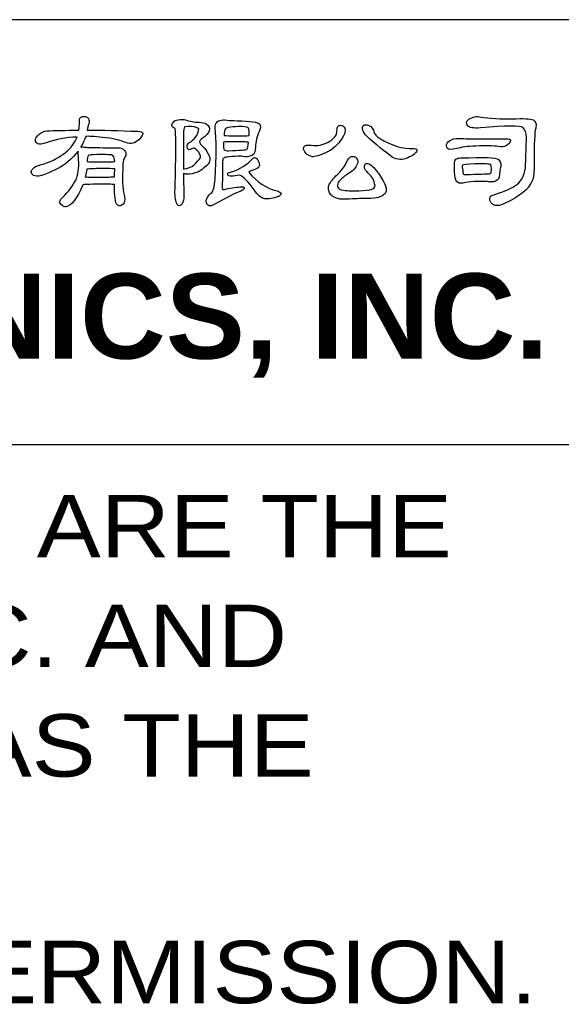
# Model space of a CAD drawing. Extents: x -75 to 555, y -102 to 343.
# Tile 18 of 24: x 397 to 420, y -61 to -20. Entities that reach past the tile are written whole.
import ezdxf

# ---------------------------------------------------------------- set-up
doc = ezdxf.new("R2010")
doc.units = 0
doc.header["$LTSCALE"] = 23.1
doc.header["$MEASUREMENT"] = 0
doc.layers.get('0').update_dxf_attribs({"linetype": 'CONTINUOUS'})
doc.layers.add('delta', color=5, linetype='CONTINUOUS')
doc.layers.add('DRAWING FRAME', color=1, linetype='CONTINUOUS')
doc.styles.add('ARIAL', font='ARIAL.TTF')
doc.styles.add('ROMANC', font='romanc')

# ---------------------------------------------------------------- blocks, each defined once
blk = doc.blocks.new('DELTA-TXT')
at = {"layer": 'delta'}
for points, knots in [([(31.356, 4.883), (31.372, 4.892), (31.532, 4.898), (31.835, 4.903), (31.835, 4.903), (32.047, 4.905), (32.185, 4.901), (32.249, 4.89), (32.249, 4.89), (32.249, 4.561), (32.274, 4.373), (32.324, 4.325), (32.324, 4.325), (32.351, 4.303), (32.379, 4.29), (32.406, 4.288), (32.406, 4.288), (32.454, 4.297), (32.491, 4.327), (32.519, 4.377), (32.519, 4.377), (32.546, 4.434), (32.547, 4.51), (32.522, 4.606), (32.522, 4.606), (32.474, 4.77), (32.463, 5.058), (32.488, 5.471), (32.488, 5.471), (32.488, 5.553), (32.506, 5.619), (32.543, 5.669), (32.543, 5.669), (32.565, 5.705), (32.576, 5.738), (32.573, 5.768), (32.573, 5.768), (32.566, 5.804), (32.55, 5.837), (32.522, 5.864), (32.522, 5.864), (32.486, 5.907), (32.433, 5.929), (32.365, 5.929), (32.365, 5.929), (32.324, 5.929), (32.179, 5.93), (31.931, 5.932), (31.931, 5.932), (31.658, 5.935), (31.498, 5.938), (31.452, 5.943), (31.452, 5.943), (31.397, 5.949), (31.36, 5.953), (31.34, 5.953), (31.34, 5.953), (31.323, 5.953), (31.309, 5.949), (31.295, 5.943), (31.295, 5.943), (31.366, 6.072), (31.414, 6.175), (31.439, 6.25), (31.439, 6.25), (31.509, 6.259), (31.669, 6.25), (31.917, 6.223), (31.917, 6.223), (32.2, 6.193), (32.416, 6.144), (32.566, 6.076), (32.566, 6.076), (32.71, 6.028), (32.833, 6.055), (32.936, 6.158), (32.936, 6.158), (33.02, 6.256), (33.058, 6.317), (33.048, 6.342), (33.048, 6.342), (33.04, 6.372), (32.994, 6.389), (32.912, 6.394), (32.912, 6.394), (32.379, 6.421), (31.901, 6.431), (31.48, 6.425), (31.48, 6.425), (31.489, 6.493), (31.502, 6.554), (31.52, 6.609), (31.52, 6.609), (31.537, 6.666), (31.536, 6.714), (31.517, 6.752), (31.517, 6.752), (31.494, 6.787), (31.464, 6.806), (31.425, 6.811), (31.425, 6.811), (31.37, 6.818), (31.323, 6.808), (31.285, 6.783), (31.285, 6.783), (31.262, 6.761), (31.253, 6.713), (31.257, 6.64), (31.257, 6.64), (31.26, 6.578), (31.255, 6.506), (31.244, 6.425), (31.244, 6.425), (30.861, 6.425), (30.558, 6.418), (30.334, 6.404), (30.334, 6.404), (30.246, 6.397), (30.172, 6.365), (30.112, 6.308), (30.112, 6.308), (30.049, 6.251), (30.016, 6.193), (30.016, 6.134), (30.016, 6.134), (30.019, 6.09), (30.04, 6.06), (30.082, 6.041), (30.082, 6.041), (30.118, 6.019), (30.205, 6.031), (30.345, 6.079), (30.345, 6.079), (30.584, 6.168), (30.866, 6.219), (31.193, 6.233), (31.193, 6.233), (31.069, 5.905), (30.76, 5.653), (30.263, 5.478), (30.263, 5.478), (30.016, 5.423), (29.896, 5.346), (29.9, 5.248), (29.9, 5.248), (29.903, 5.212), (29.924, 5.179), (29.965, 5.149), (29.965, 5.149), (30.054, 5.094), (30.263, 5.149), (30.591, 5.313), (30.591, 5.313), (30.851, 5.446), (31.061, 5.62), (31.223, 5.837), (31.223, 5.837), (31.216, 5.8), (31.219, 5.748), (31.23, 5.682), (31.23, 5.682), (31.253, 5.443), (31.233, 5.235), (31.172, 5.057), (31.172, 5.057), (31.076, 4.866), (30.95, 4.691), (30.792, 4.534), (30.792, 4.534), (30.697, 4.452), (30.68, 4.384), (30.741, 4.329), (30.741, 4.329), (30.791, 4.281), (30.835, 4.26), (30.875, 4.264), (30.875, 4.264), (31.032, 4.291), (31.19, 4.492), (31.349, 4.866), (31.349, 4.866), (31.349, 4.873), (31.352, 4.878), (31.356, 4.883)], [0, 0, 0, 0, 0.021739, 0.021739, 0.021739, 0.021739, 0.043478, 0.043478, 0.043478, 0.043478, 0.065217, 0.065217, 0.065217, 0.065217, 0.086957, 0.086957, 0.086957, 0.086957, 0.108696, 0.108696, 0.108696, 0.108696, 0.130435, 0.130435, 0.130435, 0.130435, 0.152174, 0.152174, 0.152174, 0.152174, 0.173913, 0.173913, 0.173913, 0.173913, 0.195652, 0.195652, 0.195652, 0.195652, 0.217391, 0.217391, 0.217391, 0.217391, 0.23913, 0.23913, 0.23913, 0.23913, 0.26087, 0.26087, 0.26087, 0.26087, 0.282609, 0.282609, 0.282609, 0.282609, 0.304348, 0.304348, 0.304348, 0.304348, 0.326087, 0.326087, 0.326087, 0.326087, 0.347826, 0.347826, 0.347826, 0.347826, 0.369565, 0.369565, 0.369565, 0.369565, 0.391304, 0.391304, 0.391304, 0.391304, 0.413043, 0.413043, 0.413043, 0.413043, 0.434783, 0.434783, 0.434783, 0.434783, 0.456522, 0.456522, 0.456522, 0.456522, 0.478261, 0.478261, 0.478261, 0.478261, 0.5, 0.5, 0.5, 0.5, 0.521739, 0.521739, 0.521739, 0.521739, 0.543478, 0.543478, 0.543478, 0.543478, 0.565217, 0.565217, 0.565217, 0.565217, 0.586957, 0.586957, 0.586957, 0.586957, 0.608696, 0.608696, 0.608696, 0.608696, 0.630435, 0.630435, 0.630435, 0.630435, 0.652174, 0.652174, 0.652174, 0.652174, 0.673913, 0.673913, 0.673913, 0.673913, 0.695652, 0.695652, 0.695652, 0.695652, 0.717391, 0.717391, 0.717391, 0.717391, 0.73913, 0.73913, 0.73913, 0.73913, 0.76087, 0.76087, 0.76087, 0.76087, 0.782609, 0.782609, 0.782609, 0.782609, 0.804348, 0.804348, 0.804348, 0.804348, 0.826087, 0.826087, 0.826087, 0.826087, 0.847826, 0.847826, 0.847826, 0.847826, 0.869565, 0.869565, 0.869565, 0.869565, 0.891304, 0.891304, 0.891304, 0.891304, 0.913043, 0.913043, 0.913043, 0.913043, 0.934783, 0.934783, 0.934783, 0.934783, 0.956522, 0.956522, 0.956522, 0.956522, 0.978261, 0.978261, 0.978261, 0.978261, 1, 1, 1, 1]), ([(33.959, 6.476), (33.986, 6.346), (33.986, 5.775), (33.959, 4.763), (33.959, 4.763), (33.95, 4.604), (33.966, 4.468), (34.007, 4.356), (34.007, 4.356), (34.023, 4.315), (34.049, 4.295), (34.086, 4.295), (34.086, 4.295), (34.115, 4.295), (34.14, 4.313), (34.161, 4.349), (34.161, 4.349), (34.191, 4.407), (34.205, 4.483), (34.205, 4.579), (34.205, 4.579), (34.203, 4.804), (34.201, 5.012), (34.199, 5.201), (34.199, 5.201), (34.222, 5.194), (34.254, 5.188), (34.297, 5.184), (34.297, 5.184), (34.496, 5.186), (34.653, 5.245), (34.769, 5.361), (34.769, 5.361), (34.895, 5.436), (34.951, 5.524), (34.937, 5.625), (34.937, 5.625), (34.921, 5.754), (34.834, 5.889), (34.677, 6.028), (34.677, 6.028), (34.636, 6.085), (34.644, 6.135), (34.701, 6.178), (34.701, 6.178), (34.956, 6.349), (35.002, 6.491), (34.838, 6.602), (34.838, 6.602), (34.787, 6.632), (34.722, 6.649), (34.639, 6.653), (34.639, 6.653), (34.507, 6.651), (34.38, 6.673), (34.257, 6.719), (34.257, 6.719), (34.202, 6.734), (34.13, 6.736), (34.041, 6.722), (34.041, 6.722), (33.984, 6.713), (33.941, 6.691), (33.911, 6.657), (33.911, 6.657), (33.877, 6.614), (33.865, 6.575), (33.874, 6.541), (33.874, 6.541), (33.876, 6.527), (33.905, 6.505), (33.959, 6.476)], [0, 0, 0, 0, 0.055556, 0.055556, 0.055556, 0.055556, 0.111111, 0.111111, 0.111111, 0.111111, 0.166667, 0.166667, 0.166667, 0.166667, 0.222222, 0.222222, 0.222222, 0.222222, 0.277778, 0.277778, 0.277778, 0.277778, 0.333333, 0.333333, 0.333333, 0.333333, 0.388889, 0.388889, 0.388889, 0.388889, 0.444444, 0.444444, 0.444444, 0.444444, 0.5, 0.5, 0.5, 0.5, 0.555556, 0.555556, 0.555556, 0.555556, 0.611111, 0.611111, 0.611111, 0.611111, 0.666667, 0.666667, 0.666667, 0.666667, 0.722222, 0.722222, 0.722222, 0.722222, 0.777778, 0.777778, 0.777778, 0.777778, 0.833333, 0.833333, 0.833333, 0.833333, 0.888889, 0.888889, 0.888889, 0.888889, 0.944444, 0.944444, 0.944444, 0.944444, 1, 1, 1, 1]), ([(35.49, 6.701), (35.311, 6.731), (35.192, 6.713), (35.135, 6.647), (35.135, 6.647), (35.101, 6.61), (35.087, 6.558), (35.094, 6.489), (35.094, 6.489), (35.128, 6.168), (35.127, 5.685), (35.091, 5.04), (35.091, 5.04), (35.07, 4.835), (35.036, 4.705), (34.988, 4.65), (34.988, 4.65), (34.938, 4.628), (34.891, 4.571), (34.848, 4.48), (34.848, 4.48), (34.825, 4.429), (34.832, 4.38), (34.869, 4.332), (34.869, 4.332), (34.903, 4.298), (34.944, 4.283), (34.992, 4.288), (34.992, 4.288), (35.176, 4.39), (35.364, 4.493), (35.556, 4.596), (35.556, 4.596), (35.626, 4.63), (35.712, 4.667), (35.812, 4.708), (35.812, 4.708), (35.887, 4.738), (35.922, 4.765), (35.915, 4.79), (35.915, 4.79), (35.912, 4.827), (35.874, 4.839), (35.799, 4.828), (35.799, 4.828), (35.659, 4.812), (35.513, 4.788), (35.357, 4.756), (35.357, 4.756), (35.335, 4.754), (35.318, 4.754), (35.31, 4.756), (35.31, 4.756), (35.294, 4.765), (35.287, 4.803), (35.289, 4.869), (35.289, 4.869), (35.298, 5.049), (35.301, 5.254), (35.299, 5.484), (35.299, 5.484), (35.299, 5.562), (35.306, 5.61), (35.32, 5.628), (35.32, 5.628), (35.341, 5.662), (35.479, 5.682), (35.737, 5.689), (35.737, 5.689), (35.801, 5.692), (35.862, 5.688), (35.922, 5.679), (35.922, 5.679), (36.031, 5.67), (36.114, 5.692), (36.171, 5.744), (36.171, 5.744), (36.205, 5.774), (36.226, 5.842), (36.233, 5.949), (36.233, 5.949), (36.233, 6.1), (36.268, 6.254), (36.339, 6.411), (36.339, 6.411), (36.375, 6.488), (36.38, 6.549), (36.352, 6.592), (36.352, 6.592), (36.309, 6.656), (36.095, 6.689), (35.709, 6.691), (35.709, 6.691), (35.58, 6.698), (35.507, 6.701), (35.49, 6.701)], [0, 0, 0, 0, 0.041667, 0.041667, 0.041667, 0.041667, 0.083333, 0.083333, 0.083333, 0.083333, 0.125, 0.125, 0.125, 0.125, 0.166667, 0.166667, 0.166667, 0.166667, 0.208333, 0.208333, 0.208333, 0.208333, 0.25, 0.25, 0.25, 0.25, 0.291667, 0.291667, 0.291667, 0.291667, 0.333333, 0.333333, 0.333333, 0.333333, 0.375, 0.375, 0.375, 0.375, 0.416667, 0.416667, 0.416667, 0.416667, 0.458333, 0.458333, 0.458333, 0.458333, 0.5, 0.5, 0.5, 0.5, 0.541667, 0.541667, 0.541667, 0.541667, 0.583333, 0.583333, 0.583333, 0.583333, 0.625, 0.625, 0.625, 0.625, 0.666667, 0.666667, 0.666667, 0.666667, 0.708333, 0.708333, 0.708333, 0.708333, 0.75, 0.75, 0.75, 0.75, 0.791667, 0.791667, 0.791667, 0.791667, 0.833333, 0.833333, 0.833333, 0.833333, 0.875, 0.875, 0.875, 0.875, 0.916667, 0.916667, 0.916667, 0.916667, 0.958333, 0.958333, 0.958333, 0.958333, 1, 1, 1, 1]), ([(42.58, 6.493), (43.313, 6.556), (43.714, 6.56), (43.779, 6.503), (43.779, 6.503), (43.85, 6.439), (43.885, 6.349), (43.882, 6.233), (43.882, 6.233), (43.875, 5.964), (43.868, 5.705), (43.858, 5.457), (43.858, 5.457), (43.851, 5.204), (43.77, 5.016), (43.612, 4.893), (43.612, 4.893), (43.469, 4.788), (43.261, 4.696), (42.99, 4.616), (42.99, 4.616), (42.901, 4.596), (42.853, 4.556), (42.847, 4.496), (42.847, 4.496), (42.84, 4.433), (42.866, 4.38), (42.925, 4.339), (42.925, 4.339), (43.009, 4.275), (43.127, 4.283), (43.277, 4.363), (43.277, 4.363), (43.683, 4.543), (43.939, 4.755), (44.046, 4.999), (44.046, 4.999), (44.083, 5.088), (44.1, 5.253), (44.097, 5.495), (44.097, 5.495), (44.095, 6.044), (44.11, 6.373), (44.142, 6.482), (44.142, 6.482), (44.156, 6.537), (44.157, 6.583), (44.145, 6.619), (44.145, 6.619), (44.132, 6.656), (44.113, 6.684), (44.09, 6.705), (44.09, 6.705), (44.043, 6.745), (43.875, 6.761), (43.588, 6.749), (43.588, 6.749), (43.135, 6.74), (42.808, 6.756), (42.607, 6.797), (42.607, 6.797), (42.475, 6.827), (42.358, 6.806), (42.255, 6.736), (42.255, 6.736), (42.18, 6.681), (42.169, 6.619), (42.224, 6.551), (42.224, 6.551), (42.267, 6.494), (42.386, 6.475), (42.58, 6.493)], [0, 0, 0, 0, 0.055556, 0.055556, 0.055556, 0.055556, 0.111111, 0.111111, 0.111111, 0.111111, 0.166667, 0.166667, 0.166667, 0.166667, 0.222222, 0.222222, 0.222222, 0.222222, 0.277778, 0.277778, 0.277778, 0.277778, 0.333333, 0.333333, 0.333333, 0.333333, 0.388889, 0.388889, 0.388889, 0.388889, 0.444444, 0.444444, 0.444444, 0.444444, 0.5, 0.5, 0.5, 0.5, 0.555556, 0.555556, 0.555556, 0.555556, 0.611111, 0.611111, 0.611111, 0.611111, 0.666667, 0.666667, 0.666667, 0.666667, 0.722222, 0.722222, 0.722222, 0.722222, 0.777778, 0.777778, 0.777778, 0.777778, 0.833333, 0.833333, 0.833333, 0.833333, 0.888889, 0.888889, 0.888889, 0.888889, 0.944444, 0.944444, 0.944444, 0.944444, 1, 1, 1, 1]), ([(34.199, 6.353), (34.199, 6.416), (34.209, 6.474), (34.229, 6.524), (34.229, 6.524), (34.375, 6.546), (34.491, 6.537), (34.575, 6.496), (34.575, 6.496), (34.597, 6.494), (34.614, 6.482), (34.626, 6.462), (34.626, 6.462), (34.626, 6.332), (34.552, 6.211), (34.404, 6.1), (34.404, 6.1), (34.315, 6.059), (34.283, 5.996), (34.308, 5.912), (34.308, 5.912), (34.324, 5.869), (34.364, 5.864), (34.428, 5.898), (34.428, 5.898), (34.471, 5.921), (34.498, 5.926), (34.51, 5.915), (34.51, 5.915), (34.605, 5.851), (34.662, 5.777), (34.681, 5.693), (34.681, 5.693), (34.689, 5.663), (34.661, 5.617), (34.595, 5.553), (34.595, 5.553), (34.504, 5.428), (34.381, 5.355), (34.226, 5.334), (34.226, 5.334), (34.21, 5.332), (34.2, 5.328), (34.195, 5.324), (34.195, 5.324), (34.193, 5.784), (34.194, 6.127), (34.199, 6.353)], [0, 0, 0, 0, 0.083333, 0.083333, 0.083333, 0.083333, 0.166667, 0.166667, 0.166667, 0.166667, 0.25, 0.25, 0.25, 0.25, 0.333333, 0.333333, 0.333333, 0.333333, 0.416667, 0.416667, 0.416667, 0.416667, 0.5, 0.5, 0.5, 0.5, 0.583333, 0.583333, 0.583333, 0.583333, 0.666667, 0.666667, 0.666667, 0.666667, 0.75, 0.75, 0.75, 0.75, 0.833333, 0.833333, 0.833333, 0.833333, 0.916667, 0.916667, 0.916667, 0.916667, 1, 1, 1, 1]), ([(36.041, 6.274), (36.004, 6.267), (35.886, 6.265), (35.685, 6.267), (35.685, 6.267), (35.519, 6.267), (35.404, 6.272), (35.341, 6.281), (35.341, 6.281), (35.341, 6.365), (35.355, 6.427), (35.385, 6.465), (35.385, 6.465), (35.415, 6.506), (35.569, 6.527), (35.85, 6.527), (35.85, 6.527), (35.954, 6.525), (36.016, 6.51), (36.034, 6.482), (36.034, 6.482), (36.055, 6.455), (36.06, 6.385), (36.051, 6.274), (36.051, 6.274), (36.049, 6.276), (36.046, 6.276), (36.041, 6.274)], [0, 0, 0, 0, 0.142857, 0.142857, 0.142857, 0.142857, 0.285714, 0.285714, 0.285714, 0.285714, 0.428571, 0.428571, 0.428571, 0.428571, 0.571429, 0.571429, 0.571429, 0.571429, 0.714286, 0.714286, 0.714286, 0.714286, 0.857143, 0.857143, 0.857143, 0.857143, 1, 1, 1, 1]), ([(38.531, 6.411), (38.534, 6.354), (38.513, 6.296), (38.469, 6.236), (38.469, 6.236), (38.36, 6.118), (38.221, 6.04), (38.052, 6.004), (38.052, 6.004), (37.968, 5.988), (37.886, 5.987), (37.807, 6), (37.807, 6), (37.729, 6.01), (37.674, 6.007), (37.642, 5.993), (37.642, 5.993), (37.613, 5.98), (37.594, 5.956), (37.588, 5.922), (37.588, 5.922), (37.581, 5.879), (37.605, 5.828), (37.66, 5.772), (37.66, 5.772), (37.7, 5.73), (37.751, 5.701), (37.81, 5.682), (37.81, 5.682), (37.857, 5.662), (37.983, 5.693), (38.186, 5.775), (38.186, 5.775), (38.405, 5.873), (38.567, 6.016), (38.675, 6.202), (38.675, 6.202), (38.731, 6.291), (38.761, 6.363), (38.763, 6.418), (38.763, 6.418), (38.763, 6.468), (38.749, 6.505), (38.719, 6.53), (38.719, 6.53), (38.696, 6.553), (38.668, 6.565), (38.634, 6.565), (38.634, 6.565), (38.597, 6.562), (38.571, 6.551), (38.555, 6.53), (38.555, 6.53), (38.539, 6.503), (38.531, 6.463), (38.531, 6.411)], [0, 0, 0, 0, 0.071429, 0.071429, 0.071429, 0.071429, 0.142857, 0.142857, 0.142857, 0.142857, 0.214286, 0.214286, 0.214286, 0.214286, 0.285714, 0.285714, 0.285714, 0.285714, 0.357143, 0.357143, 0.357143, 0.357143, 0.428571, 0.428571, 0.428571, 0.428571, 0.5, 0.5, 0.5, 0.5, 0.571429, 0.571429, 0.571429, 0.571429, 0.642857, 0.642857, 0.642857, 0.642857, 0.714286, 0.714286, 0.714286, 0.714286, 0.785714, 0.785714, 0.785714, 0.785714, 0.857143, 0.857143, 0.857143, 0.857143, 0.928571, 0.928571, 0.928571, 0.928571, 1, 1, 1, 1]), ([(39.375, 6.257), (39.535, 6.097), (39.757, 5.914), (40.042, 5.706), (40.042, 5.706), (40.179, 5.597), (40.325, 5.572), (40.48, 5.631), (40.48, 5.631), (40.63, 5.681), (40.73, 5.745), (40.78, 5.822), (40.78, 5.822), (40.817, 5.88), (40.79, 5.907), (40.699, 5.905), (40.699, 5.905), (40.384, 5.898), (40.07, 5.991), (39.758, 6.182), (39.758, 6.182), (39.717, 6.209), (39.683, 6.234), (39.655, 6.257), (39.655, 6.257), (39.615, 6.293), (39.591, 6.328), (39.584, 6.359), (39.584, 6.359), (39.561, 6.462), (39.509, 6.529), (39.427, 6.561), (39.427, 6.561), (39.37, 6.582), (39.321, 6.582), (39.28, 6.561), (39.28, 6.561), (39.243, 6.538), (39.238, 6.494), (39.263, 6.428), (39.263, 6.428), (39.286, 6.364), (39.323, 6.307), (39.375, 6.257)], [0, 0, 0, 0, 0.090909, 0.090909, 0.090909, 0.090909, 0.181818, 0.181818, 0.181818, 0.181818, 0.272727, 0.272727, 0.272727, 0.272727, 0.363636, 0.363636, 0.363636, 0.363636, 0.454545, 0.454545, 0.454545, 0.454545, 0.545455, 0.545455, 0.545455, 0.545455, 0.636364, 0.636364, 0.636364, 0.636364, 0.727273, 0.727273, 0.727273, 0.727273, 0.818182, 0.818182, 0.818182, 0.818182, 0.909091, 0.909091, 0.909091, 0.909091, 1, 1, 1, 1]), ([(42.091, 6.188), (42.007, 6.198), (41.917, 6.194), (41.821, 6.178), (41.821, 6.178), (41.739, 6.156), (41.68, 6.115), (41.643, 6.059), (41.643, 6.059), (41.613, 6.004), (41.614, 5.954), (41.647, 5.908), (41.647, 5.908), (41.681, 5.872), (41.77, 5.872), (41.913, 5.908), (41.913, 5.908), (42.032, 5.944), (42.213, 5.968), (42.457, 5.98), (42.457, 5.98), (42.724, 5.989), (42.936, 5.985), (43.096, 5.967), (43.096, 5.967), (43.187, 5.95), (43.257, 5.957), (43.305, 5.987), (43.305, 5.987), (43.382, 6.037), (43.425, 6.084), (43.434, 6.127), (43.434, 6.127), (43.443, 6.163), (43.397, 6.183), (43.294, 6.185), (43.294, 6.185), (42.515, 6.185), (42.114, 6.186), (42.091, 6.188)], [0, 0, 0, 0, 0.1, 0.1, 0.1, 0.1, 0.2, 0.2, 0.2, 0.2, 0.3, 0.3, 0.3, 0.3, 0.4, 0.4, 0.4, 0.4, 0.5, 0.5, 0.5, 0.5, 0.6, 0.6, 0.6, 0.6, 0.7, 0.7, 0.7, 0.7, 0.8, 0.8, 0.8, 0.8, 0.9, 0.9, 0.9, 0.9, 1, 1, 1, 1]), ([(35.334, 6.089), (35.457, 6.105), (35.657, 6.107), (35.935, 6.093), (35.935, 6.093), (35.99, 6.093), (36.023, 6.089), (36.034, 6.079), (36.034, 6.079), (36.025, 5.977), (36.01, 5.913), (35.99, 5.888), (35.99, 5.888), (35.955, 5.872), (35.782, 5.858), (35.47, 5.846), (35.47, 5.846), (35.406, 5.845), (35.366, 5.852), (35.347, 5.87), (35.347, 5.87), (35.334, 5.884), (35.325, 5.957), (35.323, 6.089), (35.323, 6.089), (35.325, 6.089), (35.329, 6.089), (35.334, 6.089)], [0, 0, 0, 0, 0.142857, 0.142857, 0.142857, 0.142857, 0.285714, 0.285714, 0.285714, 0.285714, 0.428571, 0.428571, 0.428571, 0.428571, 0.571429, 0.571429, 0.571429, 0.571429, 0.714286, 0.714286, 0.714286, 0.714286, 0.857143, 0.857143, 0.857143, 0.857143, 1, 1, 1, 1]), ([(31.89, 5.532), (31.685, 5.532), (31.548, 5.535), (31.48, 5.542), (31.48, 5.542), (31.48, 5.627), (31.488, 5.681), (31.504, 5.706), (31.504, 5.706), (31.519, 5.727), (31.603, 5.737), (31.753, 5.737), (31.753, 5.737), (31.958, 5.74), (32.094, 5.736), (32.16, 5.727), (32.16, 5.727), (32.183, 5.72), (32.2, 5.711), (32.211, 5.7), (32.211, 5.7), (32.234, 5.67), (32.25, 5.617), (32.259, 5.539), (32.259, 5.539), (32.195, 5.537), (32.072, 5.534), (31.89, 5.532)], [0, 0, 0, 0, 0.142857, 0.142857, 0.142857, 0.142857, 0.285714, 0.285714, 0.285714, 0.285714, 0.428571, 0.428571, 0.428571, 0.428571, 0.571429, 0.571429, 0.571429, 0.571429, 0.714286, 0.714286, 0.714286, 0.714286, 0.857143, 0.857143, 0.857143, 0.857143, 1, 1, 1, 1]), ([(35.781, 5.16), (35.898, 5.105), (36.034, 4.966), (36.192, 4.743), (36.192, 4.743), (36.296, 4.592), (36.394, 4.508), (36.485, 4.489), (36.485, 4.489), (36.597, 4.476), (36.729, 4.499), (36.882, 4.558), (36.882, 4.558), (36.889, 4.565), (36.896, 4.568), (36.902, 4.568), (36.902, 4.568), (36.994, 4.623), (36.973, 4.671), (36.841, 4.712), (36.841, 4.712), (36.545, 4.782), (36.277, 4.959), (36.038, 5.241), (36.038, 5.241), (36.106, 5.283), (36.169, 5.31), (36.226, 5.324), (36.226, 5.324), (36.303, 5.346), (36.342, 5.39), (36.342, 5.454), (36.342, 5.454), (36.333, 5.517), (36.31, 5.572), (36.273, 5.618), (36.273, 5.618), (36.223, 5.668), (36.179, 5.666), (36.14, 5.611), (36.14, 5.611), (35.997, 5.451), (35.79, 5.327), (35.521, 5.238), (35.521, 5.238), (35.467, 5.238), (35.443, 5.214), (35.45, 5.166), (35.45, 5.166), (35.452, 5.137), (35.488, 5.123), (35.556, 5.125), (35.556, 5.125), (35.612, 5.125), (35.688, 5.137), (35.781, 5.16)], [0, 0, 0, 0, 0.071429, 0.071429, 0.071429, 0.071429, 0.142857, 0.142857, 0.142857, 0.142857, 0.214286, 0.214286, 0.214286, 0.214286, 0.285714, 0.285714, 0.285714, 0.285714, 0.357143, 0.357143, 0.357143, 0.357143, 0.428571, 0.428571, 0.428571, 0.428571, 0.5, 0.5, 0.5, 0.5, 0.571429, 0.571429, 0.571429, 0.571429, 0.642857, 0.642857, 0.642857, 0.642857, 0.714286, 0.714286, 0.714286, 0.714286, 0.785714, 0.785714, 0.785714, 0.785714, 0.857143, 0.857143, 0.857143, 0.857143, 0.928571, 0.928571, 0.928571, 0.928571, 1, 1, 1, 1]), ([(38.695, 5.341), (38.632, 5.265), (38.581, 5.212), (38.545, 5.18), (38.545, 5.18), (38.422, 5.062), (38.344, 4.965), (38.312, 4.89), (38.312, 4.89), (38.283, 4.819), (38.286, 4.741), (38.322, 4.657), (38.322, 4.657), (38.359, 4.58), (38.45, 4.523), (38.596, 4.486), (38.596, 4.486), (38.63, 4.48), (38.783, 4.481), (39.054, 4.489), (39.054, 4.489), (39.095, 4.496), (39.209, 4.5), (39.396, 4.5), (39.396, 4.5), (39.526, 4.498), (39.624, 4.507), (39.69, 4.527), (39.69, 4.527), (39.767, 4.543), (39.833, 4.582), (39.888, 4.643), (39.888, 4.643), (39.918, 4.68), (39.927, 4.729), (39.916, 4.79), (39.916, 4.79), (39.899, 4.868), (39.857, 4.963), (39.789, 5.074), (39.789, 5.074), (39.711, 5.204), (39.63, 5.311), (39.546, 5.395), (39.546, 5.395), (39.496, 5.446), (39.448, 5.475), (39.403, 5.484), (39.403, 5.484), (39.366, 5.491), (39.341, 5.484), (39.328, 5.464), (39.328, 5.464), (39.312, 5.441), (39.305, 5.41), (39.307, 5.372), (39.307, 5.372), (39.316, 5.328), (39.35, 5.276), (39.41, 5.214), (39.41, 5.214), (39.519, 5.125), (39.584, 5.008), (39.605, 4.862), (39.605, 4.862), (39.611, 4.812), (39.575, 4.776), (39.495, 4.756), (39.495, 4.756), (39.447, 4.74), (39.332, 4.727), (39.15, 4.715), (39.15, 4.715), (38.983, 4.706), (38.837, 4.712), (38.712, 4.732), (38.712, 4.732), (38.623, 4.748), (38.571, 4.776), (38.555, 4.818), (38.555, 4.818), (38.541, 4.854), (38.545, 4.898), (38.565, 4.951), (38.565, 4.951), (38.615, 5.033), (38.748, 5.141), (38.962, 5.272), (38.962, 5.272), (39.046, 5.35), (39.097, 5.426), (39.116, 5.502), (39.116, 5.502), (39.124, 5.563), (39.11, 5.614), (39.071, 5.655), (39.071, 5.655), (39.035, 5.685), (38.993, 5.694), (38.945, 5.682), (38.945, 5.682), (38.901, 5.674), (38.863, 5.636), (38.828, 5.57), (38.828, 5.57), (38.78, 5.472), (38.736, 5.395), (38.695, 5.341)], [0, 0, 0, 0, 0.037037, 0.037037, 0.037037, 0.037037, 0.074074, 0.074074, 0.074074, 0.074074, 0.111111, 0.111111, 0.111111, 0.111111, 0.148148, 0.148148, 0.148148, 0.148148, 0.185185, 0.185185, 0.185185, 0.185185, 0.222222, 0.222222, 0.222222, 0.222222, 0.259259, 0.259259, 0.259259, 0.259259, 0.296296, 0.296296, 0.296296, 0.296296, 0.333333, 0.333333, 0.333333, 0.333333, 0.37037, 0.37037, 0.37037, 0.37037, 0.407407, 0.407407, 0.407407, 0.407407, 0.444444, 0.444444, 0.444444, 0.444444, 0.481481, 0.481481, 0.481481, 0.481481, 0.518519, 0.518519, 0.518519, 0.518519, 0.555556, 0.555556, 0.555556, 0.555556, 0.592593, 0.592593, 0.592593, 0.592593, 0.62963, 0.62963, 0.62963, 0.62963, 0.666667, 0.666667, 0.666667, 0.666667, 0.703704, 0.703704, 0.703704, 0.703704, 0.740741, 0.740741, 0.740741, 0.740741, 0.777778, 0.777778, 0.777778, 0.777778, 0.814815, 0.814815, 0.814815, 0.814815, 0.851852, 0.851852, 0.851852, 0.851852, 0.888889, 0.888889, 0.888889, 0.888889, 0.925926, 0.925926, 0.925926, 0.925926, 0.962963, 0.962963, 0.962963, 0.962963, 1, 1, 1, 1]), ([(42.809, 4.971), (42.914, 4.956), (42.995, 4.971), (43.055, 5.019), (43.055, 5.019), (43.105, 5.061), (43.129, 5.142), (43.127, 5.265), (43.127, 5.265), (43.134, 5.316), (43.142, 5.361), (43.154, 5.402), (43.154, 5.402), (43.163, 5.491), (43.141, 5.557), (43.089, 5.601), (43.089, 5.601), (43.02, 5.655), (42.665, 5.669), (42.022, 5.642), (42.022, 5.642), (41.961, 5.642), (41.917, 5.629), (41.889, 5.604), (41.889, 5.604), (41.841, 5.563), (41.832, 5.415), (41.862, 5.16), (41.862, 5.16), (41.86, 5.16), (41.86, 5.157), (41.862, 5.153), (41.862, 5.153), (41.862, 5.055), (41.89, 4.986), (41.948, 4.947), (41.948, 4.947), (41.984, 4.925), (42.058, 4.925), (42.169, 4.947), (42.169, 4.947), (42.247, 4.968), (42.359, 4.978), (42.505, 4.978), (42.505, 4.978), (42.671, 4.981), (42.773, 4.978), (42.809, 4.971)], [0, 0, 0, 0, 0.083333, 0.083333, 0.083333, 0.083333, 0.166667, 0.166667, 0.166667, 0.166667, 0.25, 0.25, 0.25, 0.25, 0.333333, 0.333333, 0.333333, 0.333333, 0.416667, 0.416667, 0.416667, 0.416667, 0.5, 0.5, 0.5, 0.5, 0.583333, 0.583333, 0.583333, 0.583333, 0.666667, 0.666667, 0.666667, 0.666667, 0.75, 0.75, 0.75, 0.75, 0.833333, 0.833333, 0.833333, 0.833333, 0.916667, 0.916667, 0.916667, 0.916667, 1, 1, 1, 1]), ([(31.835, 5.101), (31.648, 5.099), (31.512, 5.101), (31.425, 5.108), (31.425, 5.108), (31.441, 5.184), (31.454, 5.257), (31.466, 5.327), (31.466, 5.327), (31.468, 5.327), (31.474, 5.327), (31.483, 5.327), (31.483, 5.327), (31.54, 5.336), (31.676, 5.342), (31.89, 5.344), (31.89, 5.344), (32.076, 5.346), (32.198, 5.343), (32.256, 5.334), (32.256, 5.334), (32.253, 5.259), (32.251, 5.184), (32.249, 5.108), (32.249, 5.108), (32.173, 5.106), (32.036, 5.104), (31.835, 5.101)], [0, 0, 0, 0, 0.142857, 0.142857, 0.142857, 0.142857, 0.285714, 0.285714, 0.285714, 0.285714, 0.428571, 0.428571, 0.428571, 0.428571, 0.571429, 0.571429, 0.571429, 0.571429, 0.714286, 0.714286, 0.714286, 0.714286, 0.857143, 0.857143, 0.857143, 0.857143, 1, 1, 1, 1]), ([(42.426, 5.474), (42.695, 5.481), (42.844, 5.474), (42.873, 5.454), (42.873, 5.454), (42.883, 5.444), (42.889, 5.41), (42.891, 5.351), (42.891, 5.351), (42.893, 5.274), (42.887, 5.227), (42.873, 5.211), (42.873, 5.211), (42.858, 5.197), (42.823, 5.19), (42.768, 5.19), (42.768, 5.19), (42.672, 5.192), (42.484, 5.187), (42.204, 5.173), (42.204, 5.173), (42.154, 5.171), (42.12, 5.176), (42.105, 5.187), (42.105, 5.187), (42.095, 5.189), (42.088, 5.22), (42.081, 5.279), (42.081, 5.279), (42.067, 5.375), (42.065, 5.428), (42.074, 5.436), (42.074, 5.436), (42.096, 5.457), (42.214, 5.47), (42.426, 5.474)], [0, 0, 0, 0, 0.111111, 0.111111, 0.111111, 0.111111, 0.222222, 0.222222, 0.222222, 0.222222, 0.333333, 0.333333, 0.333333, 0.333333, 0.444444, 0.444444, 0.444444, 0.444444, 0.555556, 0.555556, 0.555556, 0.555556, 0.666667, 0.666667, 0.666667, 0.666667, 0.777778, 0.777778, 0.777778, 0.777778, 0.888889, 0.888889, 0.888889, 0.888889, 1, 1, 1, 1])]:
    blk.add_open_spline(points, degree=3, knots=knots, dxfattribs=at)
at = {"layer": 'delta', "insert": (-0.199, 2.381), "char_height": 2.4, "width": 46.1845, "attachment_point": 1, "style": 'ROMANC'}
blk.add_mtext('\\fArial|b1|i0|c0|p34;DELTA ELECTRONICS, INC.', dxfattribs=at)

msp = doc.modelspace()

# ---------------------------------------------------------------- linework, layer by layer
at = {"layer": 'DRAWING FRAME', "color": 3}
for p, q in [((539.5044, -19.777451), (311.5044, -19.777451)), ((539.5044, -37.777451), (311.5044, -37.777451))]:
    msp.add_line(p, q, dxfattribs=at)

# ---------------------------------------------------------------- block references
at = {"xscale": 1.5, "yscale": 1.5, "zscale": 1.5}
msp.add_blockref('DELTA-TXT', (352.643479, -34.093968), dxfattribs=at)

# ---------------------------------------------------------------- texts
at = {"layer": 'DRAWING FRAME', "color": 1, "style": 'ARIAL', "width": 1.1}
for s, p in [('THESE DRAWINGS AND SPECIFICATIONS ARE THE', (315.014504, -42.538119)), ('PROPERTY OF DELTA ELECTRONICS, INC. AND', (315.014504, -47.176405)), ('SHALL NOT BE REPRODUCED OR USED AS THE', (315.014504, -51.814691)), ('APPARATUSES OR DEVICES WITHOUT PERMISSION.', (315.014504, -61.407794))]:
    msp.add_text(s, height=2.64, dxfattribs=at).set_placement(p)

doc.saveas('drawing.dxf')
